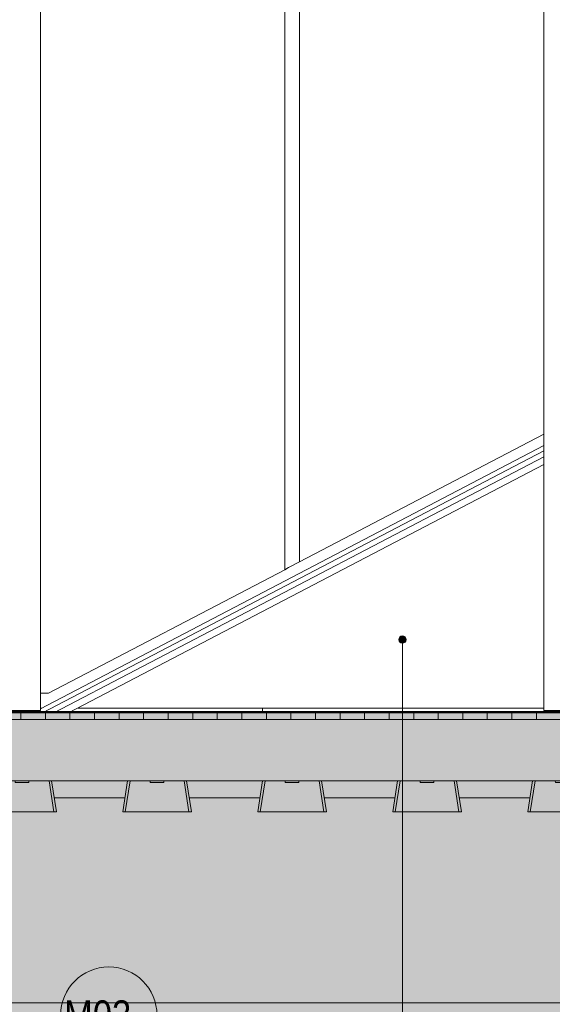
# Model space of a CAD drawing. Header units: millimetres. Extents: x -65 to 293624, y -1905 to 31061.
# Tile 82 of 256: x 46256 to 48426, y 11155 to 15163. Entities that reach past the tile are written whole.
import ezdxf

# ---------------------------------------------------------------- set-up
doc = ezdxf.new("R2010")
doc.units = ezdxf.units.MM
doc.header["$MEASUREMENT"] = 0
for name, color, linetype in [('00 2D joon.AR', 7, 'Continuous'), ('00 Silt sein.AR', 7, 'Continuous'), ('1211 Vundamendid.AR', 7, 'Continuous'), ('1232 Välisseinad.AR', 7, 'Continuous'), ('1235 Vahelaed.AR', 7, 'Continuous'), ('1244 Fassaadivarustus.AR', 7, 'Continuous'), ('1245 Klaasfassaadid.AR', 7, 'Continuous'), ('1253 Terrassipostid.AR', 7, 'Continuous'), ('1253 Välisterrassid.AR', 7, 'Continuous'), ('1343 Porirestid siseruumides.SA', 7, 'Continuous')]:
    doc.layers.add(name, color=color, linetype=linetype)
doc.styles.add('GENERATED_STYLE_4', font='txt', dxfattribs={"width": 0.84})

# ---------------------------------------------------------------- blocks, each defined once
blk = doc.blocks.new('*X4', base_point=(-38239, 12361.4))
at = {"layer": '1253 Välisterrassid.AR', "color": 7, "linetype": 'Continuous', "lineweight": 13}
for p, q in [((46261, 12341.4), (46261, 12315.4)), ((46261, 12341.4), (46261, 12315.4)), ((46361, 12341.4), (46361, 12315.4)), ((46361, 12341.4), (46361, 12315.4)), ((46461, 12341.4), (46461, 12315.4)), ((46461, 12341.4), (46461, 12315.4)), ((46561, 12341.4), (46561, 12315.4)), ((46561, 12341.4), (46561, 12315.4)), ((46661, 12341.4), (46661, 12315.4)), ((46661, 12341.4), (46661, 12315.4)), ((46761, 12341.4), (46761, 12315.4)), ((46761, 12341.4), (46761, 12315.4)), ((46861, 12341.4), (46861, 12315.4)), ((46861, 12341.4), (46861, 12315.4)), ((46961, 12341.4), (46961, 12315.4)), ((46961, 12341.4), (46961, 12315.4)), ((47061, 12341.4), (47061, 12315.4)), ((47061, 12341.4), (47061, 12315.4)), ((47161, 12341.4), (47161, 12315.4)), ((47161, 12341.4), (47161, 12315.4)), ((47261, 12341.4), (47261, 12315.4)), ((47261, 12341.4), (47261, 12315.4)), ((47361, 12341.4), (47361, 12315.4)), ((47361, 12341.4), (47361, 12315.4)), ((47461, 12341.4), (47461, 12315.4)), ((47461, 12341.4), (47461, 12315.4)), ((47561, 12341.4), (47561, 12315.4)), ((47561, 12341.4), (47561, 12315.4)), ((47661, 12341.4), (47661, 12315.4)), ((47661, 12341.4), (47661, 12315.4)), ((47761, 12341.4), (47761, 12315.4)), ((47761, 12341.4), (47761, 12315.4)), ((47861, 12341.4), (47861, 12315.4)), ((47861, 12341.4), (47861, 12315.4)), ((47961, 12341.4), (47961, 12315.4)), ((47961, 12341.4), (47961, 12315.4)), ((48061, 12341.4), (48061, 12315.4)), ((48061, 12341.4), (48061, 12315.4)), ((48161, 12341.4), (48161, 12315.4)), ((48161, 12341.4), (48161, 12315.4)), ((48261, 12341.4), (48261, 12315.4)), ((48261, 12341.4), (48261, 12315.4)), ((48361, 12341.4), (48361, 12315.4)), ((48361, 12341.4), (48361, 12315.4))]:
    blk.add_line(p, q, dxfattribs=at)
blk = doc.blocks.new('Section Element_1_2', base_point=(-38239, 12361.4))
at = {"layer": '1253 Välisterrassid.AR', "color": 7, "linetype": 'Continuous', "lineweight": 13}
for p, q in [((44822.3, 12341.4), (63230.6, 12341.4)), ((63230.6, 12315.4), (44822.3, 12315.4)), ((44822.3, 12065.4), (63230.6, 12065.4))]:
    blk.add_line(p, q, dxfattribs=at)
at = {"layer": '1253 Välisterrassid.AR', "lineweight": 0}
blk.add_blockref('*X4', (-38239, 12361.4), dxfattribs=at)
blk = doc.blocks.new('Section Element_12_2', base_point=(-38239, 12361.4))
at = {"layer": '1253 Terrassipostid.AR', "color": 7, "linetype": 'Continuous', "lineweight": 13}
for p, q in [((46340.6, 12351.4), (46340.6, 20601.1)), ((46190.6, 12351.4), (46340.6, 12351.4))]:
    blk.add_line(p, q, dxfattribs=at)
blk = doc.blocks.new('Section Element_13_2', base_point=(-38239, 12361.4))
at = {"layer": '1253 Terrassipostid.AR', "color": 7, "linetype": 'Continuous', "lineweight": 13}
for p, q in [((48390.6, 20751), (48390.6, 12351.4)), ((48390.6, 12351.4), (48540.6, 12351.4))]:
    blk.add_line(p, q, dxfattribs=at)
blk = doc.blocks.new('Section Element_44_2', base_point=(-38239, 12361.4))
at = {"layer": '1232 Välisseinad.AR', "color": 7, "linetype": 'Continuous', "lineweight": 13}
for p, q in [((46493.8, 12361.4), (48390.6, 12361.4)), ((48540.6, 12361.4), (48926.1, 12361.4)), ((48931.1, 12361.4), (48956.7, 12361.4))]:
    blk.add_line(p, q, dxfattribs=at)
blk = doc.blocks.new('Section Element_46_2', base_point=(-38239, 12361.4))
at = {"layer": '1244 Fassaadivarustus.AR', "color": 7, "linetype": 'Continuous', "lineweight": 13}
for p, q in [((48390.6, 13429.8), (46340.6, 12358.2)), ((48390.6, 13408.4), (46349.5, 12341.4)), ((48390.6, 13384.4), (46395.4, 12341.4)), ((48390.6, 13352.9), (46455.5, 12341.4)), ((46327.6, 12351.4), (46308.5, 12341.4))]:
    blk.add_line(p, q, dxfattribs=at)
blk = doc.blocks.new('Section Element_67_2', base_point=(-38239, 12361.4))
at = {"layer": '1245 Klaasfassaadid.AR', "color": 7, "linetype": 'Continuous', "lineweight": 13}
blk.add_line((48390.6, 13476.1), (47395.6, 12956), dxfattribs=at)
blk = doc.blocks.new('Section Element_108_2', base_point=(-38239.037019, 12361.429))
at = {"layer": '1235 Vahelaed.AR', "color": 7, "linetype": 'Continuous', "lineweight": 13}
for p, q in [((44585.593649, 12344.429), (46314.212644, 12344.429)), ((47245.593649, 12341.429), (47245.593649, 12344.429))]:
    blk.add_line(p, q, dxfattribs=at)
blk = doc.blocks.new('Section Element_148_2', base_point=(-38239, 12361.4))
at = {"layer": '1343 Porirestid siseruumides.SA', "color": 7, "linetype": 'Continuous', "lineweight": 13}
for p, q in [((46315.6, 12345.1), (46315.6, 12351.4)), ((46461.3, 12344.4), (47245.6, 12344.4)), ((47245.6, 12344.4), (47245.6, 12361.4))]:
    blk.add_line(p, q, dxfattribs=at)
blk = doc.blocks.new('Section Element_196_2', base_point=(-38239, 12361.4))
at = {"layer": '1245 Klaasfassaadid.AR', "color": 7, "linetype": 'Continuous', "lineweight": 13}
for p, q in [((46373, 12421.4), (46340.6, 12421.4)), ((46346.7, 12361.4), (46340.6, 12361.4))]:
    blk.add_line(p, q, dxfattribs=at)
blk = doc.blocks.new('Section Element_292_2', base_point=(-38239, 12361.4))
at = {"layer": '1232 Välisseinad.AR', "color": 7, "linetype": 'Continuous', "lineweight": 13}
for p, q in [((46684.8, 11996.4), (46396.4, 11996.4)), ((47234.8, 11996.4), (46946.4, 11996.4)), ((47784.8, 11996.4), (47496.4, 11996.4)), ((48334.8, 11996.4), (48046.4, 11996.4)), ((66135.6, 11161.4), (44035.6, 11161.4))]:
    blk.add_line(p, q, dxfattribs=at)
blk = doc.blocks.new('Section Element_297_2', base_point=(-38239, 12361.4))
at = {"layer": '1245 Klaasfassaadid.AR', "color": 7, "linetype": 'Continuous', "lineweight": 13}
for p, q in [((47335.6, 12924.6), (46373, 12421.4)), ((47351.7, 12933), (47335.6, 12924.6))]:
    blk.add_line(p, q, dxfattribs=at)
blk = doc.blocks.new('Section Element_340_2', base_point=(-38239, 12361.4))
at = {"layer": '1245 Klaasfassaadid.AR', "color": 7, "linetype": 'Continuous', "lineweight": 13}
for p, q in [((47335.6, 16460.2), (47395.6, 16491.4)), ((47395.6, 12956), (47395.6, 16491.4)), ((47335.6, 12924.6), (47335.6, 16460.2)), ((47395.6, 12956), (47351.7, 12933))]:
    blk.add_line(p, q, dxfattribs=at)
blk = doc.blocks.new('Section Element_350_2', base_point=(-38239, 12361.4))
at = {"layer": '1211 Vundamendid.AR', "color": 253, "linetype": 'Continuous', "lineweight": 13, "true_color": 0xa5a6a4}
for p, q in [((48325.6, 11938.4), (48345.6, 12065.4)), ((48355.6, 12065.4), (48335.6, 11938.4)), ((48438.1, 12058.4), (48437.6, 12065.4)), ((48493.6, 12065.4), (48493.1, 12058.4)), ((48595.6, 11938.4), (48575.6, 12065.4)), ((48605.6, 11938.4), (48585.5, 12065.4)), ((48493.1, 12058.4), (48438.1, 12058.4)), ((48335.6, 11938.4), (48325.6, 11938.4)), ((48335.6, 11938.4), (48595.6, 11938.4)), ((48605.6, 11938.4), (48595.6, 11938.4))]:
    blk.add_line(p, q, dxfattribs=at)
blk = doc.blocks.new('Section Element_377_2', base_point=(-38239, 12361.4))
at = {"layer": '1211 Vundamendid.AR', "color": 253, "linetype": 'Continuous', "lineweight": 13, "true_color": 0xa5a6a4}
for p, q in [((47775.6, 11938.4), (47795.6, 12065.4)), ((47805.6, 12065.4), (47785.6, 11938.4)), ((47888.1, 12058.4), (47887.6, 12065.4)), ((47943.6, 12065.4), (47943.1, 12058.4)), ((48045.6, 11938.4), (48025.6, 12065.4)), ((48055.6, 11938.4), (48035.5, 12065.4)), ((47943.1, 12058.4), (47888.1, 12058.4)), ((47785.6, 11938.4), (47775.6, 11938.4)), ((47785.6, 11938.4), (48045.6, 11938.4)), ((48055.6, 11938.4), (48045.6, 11938.4))]:
    blk.add_line(p, q, dxfattribs=at)
blk = doc.blocks.new('Section Element_378_2', base_point=(-38239, 12361.4))
at = {"layer": '1211 Vundamendid.AR', "color": 253, "linetype": 'Continuous', "lineweight": 13, "true_color": 0xa5a6a4}
for p, q in [((47225.6, 11938.4), (47245.6, 12065.4)), ((47255.6, 12065.4), (47235.6, 11938.4)), ((47338.1, 12058.4), (47337.6, 12065.4)), ((47393.6, 12065.4), (47393.1, 12058.4)), ((47495.6, 11938.4), (47475.6, 12065.4)), ((47505.6, 11938.4), (47485.5, 12065.4)), ((47393.1, 12058.4), (47338.1, 12058.4)), ((47235.6, 11938.4), (47225.6, 11938.4)), ((47235.6, 11938.4), (47495.6, 11938.4)), ((47505.6, 11938.4), (47495.6, 11938.4))]:
    blk.add_line(p, q, dxfattribs=at)
blk = doc.blocks.new('Section Element_379_2', base_point=(-38239, 12361.4))
at = {"layer": '1211 Vundamendid.AR', "color": 253, "linetype": 'Continuous', "lineweight": 13, "true_color": 0xa5a6a4}
for p, q in [((46675.6, 11938.4), (46695.6, 12065.4)), ((46705.6, 12065.4), (46685.6, 11938.4)), ((46788.1, 12058.4), (46787.6, 12065.4)), ((46843.6, 12065.4), (46843.1, 12058.4)), ((46945.6, 11938.4), (46925.6, 12065.4)), ((46955.6, 11938.4), (46935.5, 12065.4)), ((46843.1, 12058.4), (46788.1, 12058.4)), ((46685.6, 11938.4), (46675.6, 11938.4)), ((46685.6, 11938.4), (46945.6, 11938.4)), ((46955.6, 11938.4), (46945.6, 11938.4))]:
    blk.add_line(p, q, dxfattribs=at)
blk = doc.blocks.new('Section Element_380_2', base_point=(-38239, 12361.4))
at = {"layer": '1211 Vundamendid.AR', "color": 253, "linetype": 'Continuous', "lineweight": 13, "true_color": 0xa5a6a4}
for p, q in [((46125.6, 11938.4), (46145.6, 12065.4)), ((46155.6, 12065.4), (46135.6, 11938.4)), ((46238.1, 12058.4), (46237.6, 12065.4)), ((46293.6, 12065.4), (46293.1, 12058.4)), ((46395.6, 11938.4), (46375.6, 12065.4)), ((46405.6, 11938.4), (46385.5, 12065.4)), ((46293.1, 12058.4), (46238.1, 12058.4)), ((46135.6, 11938.4), (46125.6, 11938.4)), ((46135.6, 11938.4), (46395.6, 11938.4)), ((46405.6, 11938.4), (46395.6, 11938.4))]:
    blk.add_line(p, q, dxfattribs=at)
blk = doc.blocks.new('Label_10_2', base_point=(47815.2, 12640))
at = {"layer": '00 Silt sein.AR', "linetype": 'Continuous', "lineweight": 0, "true_color": 0x000000}
blk.add_hatch(color=178, dxfattribs=at).paths.add_polyline_path([(47800.2, 12640), (47801.4, 12634.2), (47804.6, 12629.3), (47809.5, 12626.1), (47815.2, 12625), (47821, 12626.1), (47825.8, 12629.3), (47829.1, 12634.2), (47830.2, 12640), (47829.1, 12645.7), (47825.8, 12650.6), (47821, 12653.8), (47815.2, 12655), (47809.5, 12653.8), (47804.6, 12650.6), (47801.4, 12645.7)])
at = {"layer": '00 Silt sein.AR', "color": 7, "linetype": 'Continuous', "lineweight": 13}
for p, q in [((47815.2, 12625), (47815.2, 11111.4)), ((47815.2, 11111.4), (46815.2, 11111.4))]:
    blk.add_line(p, q, dxfattribs=at)
at = {"layer": '00 Silt sein.AR', "color": 7, "linetype": 'Continuous', "lineweight": 13, "flags": 128}
blk.add_lwpolyline([(46815.2, 11111.4, 1), (46422.8, 11111.4, 1)], format="xyb", close=True, dxfattribs=at)
at = {"layer": '00 Silt sein.AR', "color": 7, "linetype": 'Continuous', "lineweight": 13}
blk.add_circle((47815.2, 12640), 15, dxfattribs=at)
at = {"layer": '00 Silt sein.AR', "color": 7, "lineweight": 13, "insert": (46619, 11171.4), "char_height": 120, "attachment_point": 2, "style": 'GENERATED_STYLE_4'}
blk.add_mtext('\\A1;{\\pqc;\\pt0,20000;\\fArial|b0|i0|c0|p34;M03 \\fArial|b0|i0|c0|p34;\\A1{\\H.66x;\\S^  ;}\\fArial|b0|i0|c0|p34;\\fArial|b0|i0|c0|p34;\\A1{\\H.66x;\\S^  ;}\\fArial|b0|i0|c0|p34;\\fArial|b0|i0|c0|p34;\\fArial|b0|i0|c0|p34;\\fArial|b0|i0|c0|p34;\\fArial|b0|i0|c0|p34;\\fArial|b0|i0|c0|p34;\\fArial|b0|i0|c0|p34;\\fArial|b0|i0|c0|p34;\\fArial|b0|i0|c0|p34;\\fArial|b0|i0|c0|p34;\\fArial|b0|i0|c0|p34;\\fArial|b0|i0|c0|p34;\\fArial|b0|i0|c0|p34;\\fArial|b0|i0|c0|p34;\\fArial|b0|i0|c0|p34;\\fArial|b0|i0|c0|p34;\\fArial|b0|i0|c0|p34;\\fArial|b0|i0|c0|p34;\\fArial|b0|i0|c0|p34;\\fArial|b0|i0|c0|p34;\\fArial|b0|i0|c0|p34;\\fArial|b0|i0|c0|p34;\\fArial|b0|i0|c0|p34;\\fArial|b0|i0|c0|p34;\\fArial|b0|i0|c0|p34;\\fArial|b0|i0|c0|p34;\\fArial|b0|i0|c0|p34;\\fArial|b0|i0|c0|p34;\\fArial|b0|i0|c0|p34;\\fArial|b0|i0|c0|p34;\\fArial|b0|i0|c0|p34;\\fArial|b0|i0|c0|p34;\\fArial|b0|i0|c0|p34;\\fArial|b0|i0|c0|p34;\\fArial|b0|i0|c0|p34;\\fArial|b0|i0|c0|p34;\\fArial|b0|i0|c0|p34;\\fArial|b0|i0|c0|p34;\\fArial|b0|i0|c0|p34;\\fArial|b0|i0|c0|p34;\\fArial|b0|i0|c0|p34;\\fArial|b0|i0|c0|p34;\\fArial|b0|i0|c0|p34;\\fArial|b0|i0|c0|p34;}', dxfattribs=at)

msp = doc.modelspace()

# ---------------------------------------------------------------- hatches: boundary and pattern name
at = {"layer": '00 2D joon.AR', "linetype": 'Continuous', "lineweight": 13}
msp.add_hatch(color=255, dxfattribs=at).paths.add_polyline_path([(7573, 11665.6), (30051.3, 11665.6), (35544.6, 12066.9), (39188.6, 12336.4), (39188.6, 12341.4), (44822.3, 12341.4), (44822.3, 12344.4), (63230.6, 12344.4), (63230.6, 12341.4), (72194.8, 12341.4), (72194.8, 1343.6), (7573, 1343.6)])

# ---------------------------------------------------------------- linework, layer by layer
at = {"layer": '00 2D joon.AR', "color": 7, "linetype": 'Continuous', "lineweight": 50, "flags": 128}
msp.add_lwpolyline([(7573, 11665.6), (30051.3, 11665.6), (35544.6, 12066.9), (39188.6, 12336.4), (39188.6, 12341.4), (44822.3, 12341.4), (44822.3, 12344.4), (63230.6, 12344.4), (63230.6, 12341.4), (72194.8, 12341.4), (72194.8, 1343.6), (7573, 1343.6)], close=True, dxfattribs=at)

# ---------------------------------------------------------------- block references
at = {"layer": '00 Silt sein.AR', "color": 7, "linetype": 'Continuous', "lineweight": 13}
msp.add_blockref('Label_10_2', (47815.2, 12640), dxfattribs=at)
at = {"layer": '1211 Vundamendid.AR', "lineweight": 0}
for name in ['Section Element_380_2', 'Section Element_379_2', 'Section Element_378_2', 'Section Element_377_2', 'Section Element_350_2']:
    msp.add_blockref(name, (-38239, 12361.4), dxfattribs=at)
at = {"layer": '1232 Välisseinad.AR', "lineweight": 0}
for name in ['Section Element_44_2', 'Section Element_292_2']:
    msp.add_blockref(name, (-38239, 12361.4), dxfattribs=at)
at = {"layer": '1235 Vahelaed.AR', "lineweight": 0}
msp.add_blockref('Section Element_108_2', (-38239, 12361.4), dxfattribs=at)
at = {"layer": '1244 Fassaadivarustus.AR', "lineweight": 0}
msp.add_blockref('Section Element_46_2', (-38239, 12361.4), dxfattribs=at)
at = {"layer": '1245 Klaasfassaadid.AR', "lineweight": 0}
for name in ['Section Element_340_2', 'Section Element_67_2', 'Section Element_297_2', 'Section Element_196_2']:
    msp.add_blockref(name, (-38239, 12361.4), dxfattribs=at)
at = {"layer": '1253 Terrassipostid.AR', "lineweight": 0}
for name in ['Section Element_13_2', 'Section Element_12_2']:
    msp.add_blockref(name, (-38239, 12361.4), dxfattribs=at)
at = {"layer": '1253 Välisterrassid.AR', "lineweight": 0}
msp.add_blockref('Section Element_1_2', (-38239, 12361.4), dxfattribs=at)
at = {"layer": '1343 Porirestid siseruumides.SA', "lineweight": 0}
msp.add_blockref('Section Element_148_2', (-38239, 12361.4), dxfattribs=at)

doc.saveas('drawing.dxf')
